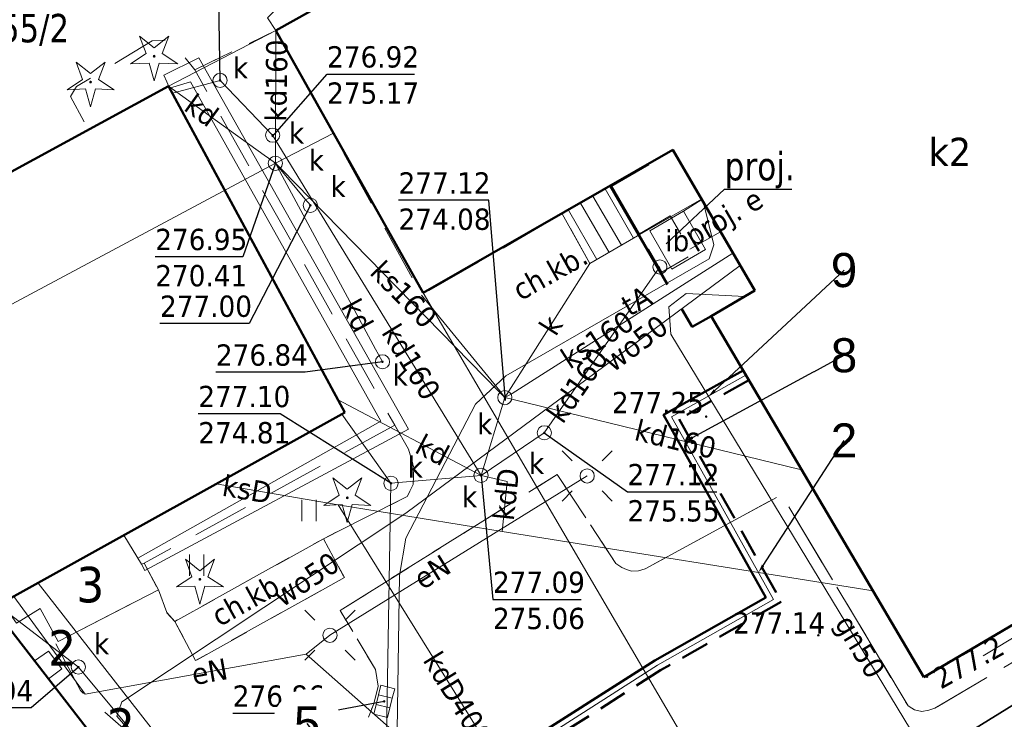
# Model space of a CAD drawing. Header units: metres. Extents: x 7555073 to 7555217, y 5506384 to 5506588.
# Tile 29 of 32: x 7555134 to 7555169, y 5506520 to 5506545. Entities that reach past the tile are written whole.
import ezdxf
from ezdxf import colors
from ezdxf.entities.mleader import LeaderData, LeaderLine
from ezdxf.enums import TextEntityAlignment as Align
from ezdxf.math import Vec2, Vec3

# ---------------------------------------------------------------- set-up
doc = ezdxf.new("R2010")
doc.units = ezdxf.units.M
doc.header["$LTSCALE"] = 2
doc.header["$MEASUREMENT"] = 0
for name, pattern in [('1.0_0.5', [1.5, 1, -0.5]), ('1.5_0.5', [2, 1.5, -0.5]), ('2.0_0.5', [2.5, 2, -0.5]), ('219-500', [0]), ('DASHED', [0.75, 0.5, -0.25])]:
    doc.linetypes.add(name, pattern=pattern)
doc.layers.get('0').update_dxf_attribs({"color": 2, "linetype": 'CONTINUOUS', "lineweight": 5})
for name, color, linetype in [('211-numer działki ewidencyjnej', 7, 'CONTINUOUS'), ('218-kontur użytku gruntowego', 7, 'CONTINUOUS'), ('219-działka ewidencyjna', 7, 'CONTINUOUS'), ('312-budynek ewidencyjny', 7, 'CONTINUOUS'), ('312-oznaczenie budynku ewidencyjnego-Atr117', 7, 'CONTINUOUS'), ('352-schody', 7, 'CONTINUOUS'), ('blok - nawis', 7, 'CONTINUOUS'), ('budowla podziemna - ob. projektowany', 7, 'CONTINUOUS'), ('budowla podziemna - ob. projektowany-Atr17', 7, 'CONTINUOUS'), ('chodnik', 7, 'CONTINUOUS'), ('chodnik-Atr17', 7, 'CONTINUOUS'), ('drzewo iglaste', 7, 'CONTINUOUS'), ('inna budowla', 7, 'CONTINUOUS'), ('inna budowla-Atr17', 7, 'CONTINUOUS'), ('inny rodzaj bloku', 7, 'CONTINUOUS'), ('inny rodzaj bloku-Atr25', 7, 'CONTINUOUS'), ('jezdnia', 7, 'CONTINUOUS'), ('kratka ściekowa', 7, 'CONTINUOUS'), ('latarnia', 7, 'CONTINUOUS'), ('obudowa ochronna przewodu', 7, 'CONTINUOUS'), ('pikieta naturalna', 7, 'CONTINUOUS'), ('pikieta naturalna-Atr2', 7, 'CONTINUOUS'), ('pikieta sztuczna', 7, 'CONTINUOUS'), ('pikieta sztuczna-Atr2', 7, 'CONTINUOUS'), ('podpora (punkt)', 7, 'CONTINUOUS'), ('przewód elektroenergetyczny podziemny', 7, 'CONTINUOUS'), ('przewód elektroenergetyczny podziemny - ob. projektowany', 7, 'CONTINUOUS'), ('przewód elektroenergetyczny podziemny - ob. projektowany-Atr1', 7, 'CONTINUOUS'), ('przewód elektroenergetyczny podziemny-Atr1', 7, 'CONTINUOUS'), ('przewód gazowy', 7, 'CONTINUOUS'), ('przewód gazowy-Atr1', 7, 'CONTINUOUS'), ('przewód kanalizacyjny', 7, 'CONTINUOUS'), ('przewód kanalizacyjny-Atr1', 7, 'CONTINUOUS'), ('przewód telekomunikacyjny podziemny', 7, 'CONTINUOUS'), ('przewód telekomunikacyjny podziemny-Atr1', 7, 'CONTINUOUS'), ('przewód wodociągowy', 7, 'CONTINUOUS'), ('przewód wodociągowy-Atr1', 7, 'CONTINUOUS'), ('rzedna', 7, 'CONTINUOUS'), ('rzedna-Atr2', 7, 'CONTINUOUS'), ('rzedna-Atr3', 7, 'CONTINUOUS'), ('trawnik', 7, 'CONTINUOUS'), ('właz do komory lub kanału - okrągły', 7, 'CONTINUOUS'), ('właz do komory lub kanału - okrągły-Atr17', 7, 'CONTINUOUS'), ('ściana oporowa (linia)', 7, 'CONTINUOUS')]:
    doc.layers.add(name, color=color, linetype=linetype)
doc.layers.add('_Opis ZUD', color=130, linetype='CONTINUOUS', lineweight=30)
doc.layers.add('_Rurociąg', color=6, linetype='CONTINUOUS', lineweight=50)
doc.layers.add('_Os ciepłociągu', color=130, linetype='CONTINUOUS', lineweight=5, plot=False)
doc.styles.add('_Opis ZUD', font='arial.ttf', dxfattribs={"height": 1})
doc.styles.get("Standard").update_dxf_attribs({"font": 'verdana.ttf', "width": 0.75})
doc.linetypes.add('otdn_500', pattern='A,5,0,[21,ksztalty.shx,S=0.5,R=0,X=0,Y=0]', length=5)

# ---------------------------------------------------------------- blocks, each defined once
blk = doc.blocks.new('OP011')
at = {"linetype": 'Continuous', "lineweight": 13}
h = blk.add_hatch(color=0, dxfattribs=at)
edge = h.paths.add_edge_path()
edge.add_arc((0, 0), 0.05, 0, 360)
at = {"color": 0, "linetype": 'Continuous', "lineweight": 13}
for p, q in [((-0.283, 0.093), (-0.512, 0.706)), ((-0.512, 0.706), (0, 0.299)), ((0, 0.299), (0.512, 0.706)), ((0.512, 0.706), (0.283, 0.093)), ((-0.828, -0.268), (-0.283, 0.093)), ((0.283, 0.093), (0.828, -0.268)), ((-0.175, -0.24), (-0.828, -0.268)), ((0, -0.87), (-0.175, -0.24)), ((0.175, -0.24), (0, -0.87)), ((0.828, -0.268), (0.175, -0.24))]:
    blk.add_line(p, q, dxfattribs=at)
blk = doc.blocks.new('PW01')
at = {"linetype": 'Continuous', "lineweight": 13}
h = blk.add_hatch(color=0, dxfattribs=at)
edge = h.paths.add_edge_path()
edge.add_arc((0, 0), 0.045, 0, 360)
blk = doc.blocks.new('US22')
at = {"color": 0, "linetype": 'Continuous', "lineweight": 13}
blk.add_circle((0, 0), 0.25, dxfattribs=at)
blk = doc.blocks.new('SM01')
at = {"color": 0, "linetype": 'Continuous', "lineweight": 13}
for p, q in [((-0.53, 0.531), (-0.883, 0.884)), ((0.531, 0.531), (0.884, 0.884)), ((-0.53, -0.53), (-0.883, -0.883)), ((0.531, -0.53), (0.884, -0.883))]:
    blk.add_line(p, q, dxfattribs=at)
blk.add_circle((0, 0), 0.25, dxfattribs=at)
blk = doc.blocks.new('TU04')
at = {"color": 0, "linetype": 'Continuous', "lineweight": 13}
for p, q in [((0, 0), (0, 0.75)), ((0.5, 0), (0.5, 0.75))]:
    blk.add_line(p, q, dxfattribs=at)
blk = doc.blocks.new('US05')
at = {"color": 0, "linetype": 'Continuous', "lineweight": 13}
for p, q in [((-0.525, -0.25), (-0.525, 0.25)), ((-0.525, 0.25), (-0.175, 0.25)), ((-0.175, -0.25), (-0.175, 0.25)), ((-0.175, 0.25), (0.175, 0.25)), ((0.175, -0.25), (0.175, 0.25)), ((0.175, 0.25), (0.525, 0.25)), ((0.525, -0.25), (0.525, 0.25)), ((-0.525, -0.25), (-0.175, -0.25)), ((-0.175, -0.25), (0.175, -0.25)), ((0.175, -0.25), (0.525, -0.25))]:
    blk.add_line(p, q, dxfattribs=at)
blk = doc.blocks.new('IB04')
at = {"color": 0, "linetype": 'Continuous', "lineweight": 13}
blk.add_circle((0, 0), 0.25, dxfattribs=at)
blk = doc.blocks.new('OPISZUDBLOK')
at = {"linetype": 'Continuous', "transparency": 16777216}
blk.add_wipeout([(1.2, 0), (1.191, 0.15), (1.162, 0.298), (1.116, 0.442), (1.052, 0.578), (0.971, 0.705), (0.875, 0.821), (0.765, 0.925), (0.643, 1.013), (0.511, 1.086), (0.371, 1.141), (0.225, 1.179), (0.075, 1.198), (-0.075, 1.198), (-0.225, 1.179), (-0.371, 1.141), (-0.511, 1.086), (-0.643, 1.013), (-0.765, 0.925), (-0.875, 0.821), (-0.971, 0.705), (-1.052, 0.578), (-1.116, 0.442), (-1.162, 0.298), (-1.191, 0.15), (-1.2, 0), (-1.191, -0.15), (-1.162, -0.298), (-1.116, -0.442), (-1.052, -0.578), (-0.971, -0.705), (-0.875, -0.821), (-0.765, -0.925), (-0.643, -1.013), (-0.511, -1.086), (-0.371, -1.141), (-0.225, -1.179), (-0.075, -1.198), (0.075, -1.198), (0.225, -1.179), (0.371, -1.141), (0.511, -1.086), (0.643, -1.013), (0.765, -0.925), (0.875, -0.821), (0.971, -0.705), (1.052, -0.578), (1.116, -0.442), (1.162, -0.298), (1.191, -0.15)], dxfattribs=at).dxf.layer = '_Opis ZUD'
at = {"layer": '_Opis ZUD', "linetype": 'Continuous', "transparency": 16777216, "style": '_Opis ZUD'}
blk.add_attdef('TEKST', text='', height=1.2, dxfattribs=at).set_placement((0, 0), align=Align.MIDDLE_CENTER)

msp = doc.modelspace()

# ---------------------------------------------------------------- linework, layer by layer
at = {"layer": '218-kontur użytku gruntowego', "color": 7, "linetype": 'Continuous', "lineweight": 18, "flags": 128}
for points in [[(7555147.56, 5506546.94), (7555143.19, 5506544.5)], [(7555143.19, 5506544.5), (7555147.56, 5506546.94)], [(7555143.19, 5506544.5), (7555139.41, 5506542.53)], [(7555139.41, 5506542.53), (7555143.19, 5506544.5)], [(7555139.41, 5506542.53), (7555117.17, 5506530.44)], [(7555117.17, 5506530.44), (7555139.41, 5506542.53)]]:
    msp.add_lwpolyline(points, dxfattribs=at)
at = {"layer": '219-działka ewidencyjna', "color": 7, "linetype": '219-500', "lineweight": 18, "flags": 128}
for points in [[(7555147.56, 5506546.94), (7555143.19, 5506544.5)], [(7555143.19, 5506544.5), (7555139.41, 5506542.53)], [(7555143.19, 5506544.5), (7555148.37, 5506535.26)], [(7555139.41, 5506542.53), (7555117.17, 5506530.44)], [(7555148.37, 5506535.26), (7555166.76, 5506503.85)]]:
    msp.add_lwpolyline(points, dxfattribs=at)
at = {"layer": '312-budynek ewidencyjny', "color": 7, "linetype": 'Continuous', "lineweight": 50, "flags": 128}
for points in [[(7555143.19, 5506544.5), (7555149.69, 5506548.13)], [(7555148.37, 5506535.26), (7555143.19, 5506544.5)], [(7555116.99, 5506530.34), (7555139.41, 5506542.53)], [(7555139.41, 5506542.53), (7555145.61, 5506531.04)], [(7555157.17, 5506540.29), (7555148.37, 5506535.26)], [(7555160.05, 5506535.34), (7555157.17, 5506540.29)], [(7555158.51, 5506534.44), (7555160.05, 5506535.34)], [(7555166.01, 5506521.72), (7555158.51, 5506534.44)], [(7555145.61, 5506531.04), (7555133.55, 5506524.34)], [(7555181.57, 5506530.89), (7555166.01, 5506521.72)], [(7555133.82, 5506523.43), (7555140.35, 5506514.98)]]:
    msp.add_lwpolyline(points, dxfattribs=at)
at = {"layer": '352-schody', "color": 7, "linetype": 'Continuous', "lineweight": 18, "flags": 128}
for points in [[(7555155, 5506539.04), (7555156, 5506537.31), (7555158.18, 5506538.56), (7555157.17, 5506540.29)], [(7555155, 5506539.04), (7555156, 5506537.31), (7555158.18, 5506538.56), (7555157.17, 5506540.29)], [(7555155, 5506539.04), (7555153.27, 5506538.04), (7555154.24, 5506536.29), (7555156, 5506537.31)], [(7555155, 5506539.04), (7555153.27, 5506538.04), (7555154.24, 5506536.29), (7555156, 5506537.31)]]:
    msp.add_lwpolyline(points, close=True, dxfattribs=at)
for points in [[(7555155.353, 5506536.935), (7555154.352, 5506538.666)], [(7555155.785, 5506537.186), (7555154.785, 5506538.916)], [(7555154.92, 5506536.684), (7555153.919, 5506538.415)], [(7555154.487, 5506536.433), (7555153.486, 5506538.165)]]:
    msp.add_lwpolyline(points, dxfattribs=at)
at = {"layer": '_Os ciepłociągu'}
msp.add_lwpolyline([(7555159.739, 5506532.356), (7555157.113, 5506530.887), (7555160.712, 5506524.455), (7555156.63, 5506522.141), (7555151.572, 5506518.914), (7555146.63, 5506515.512), (7555142.643, 5506512.557)], dxfattribs=at)
at = {"layer": '_Rurociąg'}
msp.add_lwpolyline([(7555159.637, 5506532.528), (7555156.841, 5506530.964), (7555160.44, 5506524.531), (7555156.527, 5506522.313), (7555151.462, 5506519.081), (7555146.514, 5506515.674), (7555142.519, 5506512.714)], dxfattribs=at)
at = {"layer": '_Rurociąg', "linetype": 'DASHED'}
msp.add_lwpolyline([(7555159.84, 5506532.184), (7555157.385, 5506530.81), (7555160.983, 5506524.379), (7555156.733, 5506521.97), (7555151.683, 5506518.747), (7555146.746, 5506515.349), (7555142.766, 5506512.399)], dxfattribs=at)
at = {"layer": 'blok - nawis', "color": 7, "linetype": '2.0_0.5', "lineweight": 50, "flags": 128}
msp.add_lwpolyline([(7555154.97, 5506539.01), (7555157.85, 5506534.06), (7555158.51, 5506534.44), (7555160.05, 5506535.34), (7555157.17, 5506540.29)], close=True, dxfattribs=at)
at = {"layer": 'budowla podziemna - ob. projektowany', "color": 7, "linetype": '1.0_0.5', "lineweight": 18, "flags": 128}
msp.add_lwpolyline([(7555155.99, 5506537.34), (7555157.07, 5506537.97), (7555157.86, 5506536.62), (7555156.78, 5506535.99)], close=True, dxfattribs=at)
at = {"layer": 'budowla podziemna - ob. projektowany-Atr17', "color": 7, "flags": 128}
msp.add_lwpolyline([(7555156.93, 5506536.98), (7555158.99, 5506538.91), (7555161.361, 5506538.91)], dxfattribs=at)
at = {"layer": 'chodnik', "color": 7, "linetype": '1.0_0.5', "lineweight": 18, "flags": 128}
for points in [[(7555147.8, 5506558.83), (7555142.2, 5506555.6), (7555140.35, 5506558.63), (7555138, 5506557.6), (7555137.18, 5506556.68), (7555136.16, 5506555.12), (7555130.52, 5506551.77), (7555129.71, 5506551.27), (7555129.17, 5506550.6), (7555128.95, 5506549.94), (7555129, 5506549.11), (7555129.25, 5506548.39), (7555129.66, 5506548.11), (7555131.06, 5506548.07), (7555131.86, 5506547.88), (7555132.13, 5506547.24), (7555132.15, 5506546.63), (7555131.31, 5506546.15), (7555129.72, 5506545.85), (7555128.47, 5506545.44), (7555127.44, 5506544.68), (7555128.2, 5506543.13), (7555129.95, 5506544.08), (7555131.58, 5506544.44), (7555131.61, 5506543.14), (7555132.12, 5506541.33), (7555132.55, 5506539.83), (7555132.98, 5506539.04), (7555136.59, 5506541), (7555135.95, 5506542.17), (7555136.16, 5506542.52), (7555138.83, 5506544.13), (7555139.48, 5506544.17), (7555140.33, 5506543.11), (7555143.19, 5506544.5), (7555142.89, 5506544.94), (7555143.56, 5506545.63), (7555147.17, 5506548.9), (7555146.85, 5506549.98), (7555145.48, 5506551.5), (7555150.36, 5506554.24)], [(7555192.38, 5506506), (7555188.5, 5506503.42), (7555188.34, 5506503.26), (7555188.25, 5506502.96), (7555188.36, 5506502.61), (7555188.56, 5506502.21), (7555192.03, 5506496.6), (7555189.72, 5506495.24), (7555186.26, 5506500.9), (7555185.77, 5506501.51), (7555185.25, 5506502.02), (7555184.64, 5506502.48), (7555183.95, 5506502.92), (7555183.17, 5506503.23), (7555182.44, 5506503.43), (7555181.69, 5506503.58), (7555180.9, 5506503.58), (7555180.24, 5506503.53), (7555179.51, 5506503.41), (7555178.78, 5506503.19), (7555178.1, 5506502.85), (7555177.26, 5506502.39), (7555176.64, 5506501.84), (7555176.18, 5506501.3), (7555175.74, 5506500.72), (7555172.48, 5506494.17), (7555160.23, 5506500.05), (7555162.69, 5506505.19), (7555162.86, 5506505.7), (7555162.98, 5506506.23), (7555162.97, 5506506.68), (7555162.94, 5506507.23), (7555162.87, 5506507.91), (7555162.75, 5506508.43), (7555162.57, 5506508.94), (7555162.39, 5506509.41), (7555162.1, 5506509.93), (7555161.8, 5506510.34), (7555161.35, 5506510.85), (7555160.95, 5506511.18), (7555160.52, 5506511.5), (7555160.08, 5506511.81), (7555159.64, 5506512.04), (7555159.17, 5506512.28), (7555158.6, 5506512.44), (7555158.06, 5506512.58), (7555157.54, 5506512.64), (7555157.04, 5506512.63), (7555146.63, 5506510.83), (7555140.51, 5506518.83), (7555145.45, 5506519.67), (7555145.89, 5506519.81), (7555146.43, 5506520.29), (7555146.63, 5506520.78), (7555146.79, 5506521.41), (7555146.69, 5506522), (7555145.45, 5506524.07), (7555153.09, 5506528.86), (7555155.16, 5506525.73), (7555155.37, 5506525.59), (7555155.53, 5506525.52), (7555155.71, 5506525.46), (7555155.96, 5506525.47), (7555156.19, 5506525.54), (7555160.99, 5506528.15), (7555165.45, 5506520.71), (7555165.68, 5506520.57), (7555165.94, 5506520.52), (7555166.18, 5506520.56), (7555166.39, 5506520.63), (7555179.45, 5506528.3), (7555181.46, 5506529.52), (7555180.9, 5506530.49), (7555166.01, 5506521.72), (7555158.51, 5506534.44), (7555160.05, 5506535.34), (7555158.18, 5506538.56), (7555156, 5506537.31), (7555154.24, 5506536.29), (7555153.27, 5506538.04), (7555148.32, 5506535.18), (7555143.19, 5506544.5), (7555140.33, 5506543.11), (7555147.37, 5506530.6), (7555147.86, 5506529.75), (7555148.04, 5506529.11), (7555148.02, 5506528.51), (7555147.81, 5506528.09), (7555144.86, 5506526.6), (7555145.6, 5506525.23), (7555140.36, 5506522.31), (7555139.63, 5506523.69), (7555139.34, 5506524), (7555139.05, 5506524.8), (7555135.52, 5506522.98), (7555135.43, 5506522.91), (7555136.3, 5506521.25), (7555137.91, 5506519.83), (7555137.74, 5506519.21), (7555137.32, 5506518.9), (7555139.01, 5506516.71), (7555139.47, 5506517.05), (7555139.93, 5506516.43), (7555139.48, 5506516.1), (7555140.35, 5506514.98), (7555140.6, 5506515.16), (7555141.92, 5506513.48), (7555142.36, 5506513.82), (7555142.84, 5506513.19), (7555142.4, 5506512.87), (7555145.67, 5506508.7), (7555146.08, 5506509.01), (7555146.56, 5506508.36), (7555146.17, 5506508.06), (7555147.05, 5506506.94), (7555150.51, 5506509.54), (7555153.33, 5506505.71), (7555155.31, 5506506.98), (7555156.9, 5506504.79), (7555154.97, 5506503.44), (7555158.46, 5506498.68), (7555167.38, 5506486.38), (7555167.53, 5506486.52), (7555169.85, 5506485.45), (7555178.66, 5506485.98), (7555178.6, 5506487.06), (7555178.39, 5506490.39), (7555184.25, 5506490.74), (7555184.46, 5506487.43), (7555184.53, 5506486.34), (7555189.5, 5506486.64), (7555196.34, 5506487.17), (7555197.31, 5506489.04), (7555189.08, 5506502.46), (7555195.07, 5506506.33), (7555194.51, 5506507.28)], [(7555139.63, 5506523.69), (7555140.36, 5506522.31), (7555145.6, 5506525.23), (7555144.86, 5506526.6)]]:
    msp.add_lwpolyline(points, close=True, dxfattribs=at)
at = {"layer": 'inna budowla', "color": 7, "linetype": 'Continuous', "lineweight": 18, "flags": 128}
msp.add_lwpolyline([(7555156.35, 5506537.44), (7555157.13, 5506536.09), (7555158.32, 5506536.78), (7555157.54, 5506538.13)], close=True, dxfattribs=at)
at = {"layer": 'inny rodzaj bloku', "color": 7, "linetype": 'Continuous', "lineweight": 18, "flags": 128}
for points in [[(7555137.83, 5506526.72), (7555138.45, 5506525.7), (7555138.55, 5506525.74), (7555139.05, 5506524.8), (7555135.52, 5506522.98), (7555134.88, 5506524.14), (7555134.05, 5506523.62), (7555133.55, 5506524.34)], [(7555135.65, 5506522.02), (7555135.18, 5506521.67), (7555134.69, 5506522.3), (7555135.18, 5506522.64)]]:
    msp.add_lwpolyline(points, close=True, dxfattribs=at)
at = {"layer": 'jezdnia', "color": 7, "linetype": '1.5_0.5', "lineweight": 18, "flags": 128}
msp.add_lwpolyline([(7555188.25, 5506513.15), (7555188.13, 5506513.5), (7555188.19, 5506513.84), (7555188.34, 5506514.11), (7555188.58, 5506514.36), (7555188.83, 5506514.53), (7555189.88, 5506515.13), (7555188.79, 5506517.02), (7555189.06, 5506517.18), (7555189.34, 5506517.35), (7555187.6, 5506520.31), (7555187.33, 5506520.17), (7555187.04, 5506520.01), (7555186.06, 5506521.66), (7555184.84, 5506520.98), (7555184.5, 5506520.9), (7555184.13, 5506520.9), (7555183.86, 5506520.95), (7555183.6, 5506521.14), (7555179.45, 5506528.3), (7555166.39, 5506520.63), (7555166.18, 5506520.56), (7555165.94, 5506520.52), (7555165.68, 5506520.57), (7555165.45, 5506520.71), (7555160.99, 5506528.15), (7555156.19, 5506525.54), (7555155.96, 5506525.47), (7555155.71, 5506525.46), (7555155.53, 5506525.52), (7555155.37, 5506525.59), (7555155.16, 5506525.73), (7555153.09, 5506528.86), (7555145.45, 5506524.07), (7555146.69, 5506522), (7555146.79, 5506521.41), (7555146.63, 5506520.78), (7555146.43, 5506520.29), (7555145.89, 5506519.81), (7555145.45, 5506519.67), (7555140.51, 5506518.83), (7555146.63, 5506510.83), (7555157.04, 5506512.63), (7555157.54, 5506512.64), (7555158.06, 5506512.58), (7555158.6, 5506512.44), (7555159.17, 5506512.28), (7555159.64, 5506512.04), (7555160.08, 5506511.81), (7555160.52, 5506511.5), (7555160.95, 5506511.18), (7555161.35, 5506510.85), (7555161.8, 5506510.34), (7555162.1, 5506509.93), (7555162.39, 5506509.41), (7555162.57, 5506508.94), (7555162.75, 5506508.43), (7555162.87, 5506507.91), (7555162.94, 5506507.23), (7555162.97, 5506506.68), (7555162.98, 5506506.23), (7555162.86, 5506505.7), (7555162.69, 5506505.19), (7555160.23, 5506500.05), (7555172.48, 5506494.17), (7555175.74, 5506500.72), (7555176.18, 5506501.3), (7555176.64, 5506501.84), (7555177.26, 5506502.39), (7555178.1, 5506502.85), (7555178.78, 5506503.19), (7555179.51, 5506503.41), (7555180.24, 5506503.53), (7555180.9, 5506503.58), (7555181.69, 5506503.58), (7555182.44, 5506503.43), (7555183.17, 5506503.23), (7555183.95, 5506502.92), (7555184.64, 5506502.48), (7555185.25, 5506502.02), (7555185.77, 5506501.51), (7555186.26, 5506500.9), (7555189.72, 5506495.24), (7555192.03, 5506496.6), (7555188.56, 5506502.21), (7555188.36, 5506502.61), (7555188.25, 5506502.96), (7555188.34, 5506503.26), (7555188.5, 5506503.42), (7555192.38, 5506506)], close=True, dxfattribs=at)
at = {"layer": 'obudowa ochronna przewodu', "color": 7, "linetype": 'Continuous', "lineweight": 35, "flags": 128}
msp.add_lwpolyline([(7555150.76, 5506508.3), (7555153.18, 5506509.38), (7555153.94, 5506509.58), (7555154.59, 5506509.96), (7555161.08, 5506514.87), (7555167.39, 5506519.66), (7555178.31, 5506526.41), (7555178.95, 5506526.81), (7555179.51, 5506527.34), (7555181.48, 5506528.77), (7555183.38, 5506530.58), (7555185.55, 5506532.74), (7555185.94, 5506533.05)], dxfattribs=at)
at = {"layer": 'przewód elektroenergetyczny podziemny', "color": 7, "linetype": 'Continuous', "lineweight": 18, "flags": 128}
for points in [[(7555157.54, 5506538.13), (7555158.19, 5506538.54)], [(7555144.25, 5506522.54), (7555145.09, 5506523.2), (7555154.15, 5506528.81)], [(7555133.96, 5506524.57), (7555136.47, 5506521.13), (7555144.25, 5506522.54)], [(7555144.25, 5506522.54), (7555150.5, 5506517.02), (7555157.8, 5506510.84)]]:
    msp.add_lwpolyline(points, dxfattribs=at)
at = {"layer": 'przewód elektroenergetyczny podziemny - ob. projektowany', "color": 7, "linetype": '1.5_0.5', "lineweight": 18, "flags": 128}
for points in [[(7555168.1, 5506522.48), (7555169.48, 5506523.31), (7555170.31, 5506523.82), (7555171.57, 5506524.54), (7555172.67, 5506525.2), (7555175.29, 5506526.71), (7555176.36, 5506527.35), (7555177.49, 5506528.03), (7555178.36, 5506528.52), (7555179.4, 5506529.12), (7555180.2, 5506529.61), (7555181.85, 5506530.41), (7555181.97, 5506531.15), (7555181.38, 5506532.2), (7555180.55, 5506533.4), (7555180.1, 5506534.25), (7555179.17, 5506536.04), (7555178.53, 5506537.11), (7555177.35, 5506538.94), (7555176.87, 5506539.77), (7555175.9, 5506541.49), (7555175.41, 5506542.35), (7555174.55, 5506544), (7555174.1, 5506544.76), (7555174.16, 5506545.45), (7555173.56, 5506546.5), (7555173.18, 5506546.4), (7555172.69, 5506547.22), (7555172.84, 5506547.71), (7555172.17, 5506548.86), (7555171.85, 5506548.67), (7555171.31, 5506549.42), (7555170.05, 5506551.99), (7555169.45, 5506553.03), (7555169.6, 5506553.65), (7555169.02, 5506554.61), (7555168.51, 5506554.45), (7555168.05, 5506555.25), (7555168.21, 5506555.58), (7555167.54, 5506556.72), (7555167.15, 5506556.82)], [(7555157.76, 5506536.79), (7555158.84, 5506537.41)]]:
    msp.add_lwpolyline(points, dxfattribs=at)
at = {"layer": 'przewód gazowy', "color": 7, "linetype": 'Continuous', "lineweight": 18, "flags": 128}
msp.add_lwpolyline([(7555168.01, 5506515.63), (7555165.97, 5506519.17), (7555157.1, 5506533.8), (7555157.03, 5506534.77), (7555157.64, 5506535.24), (7555159.7, 5506535.13)], dxfattribs=at)
at = {"layer": 'przewód kanalizacyjny', "color": 7, "linetype": 'Continuous', "lineweight": 18, "flags": 128}
for points in [[(7555143.17, 5506539.82), (7555143.17, 5506540.12), (7555143.19, 5506544.5)], [(7555143.17, 5506539.82), (7555142.93, 5506540), (7555142.77, 5506540.11), (7555139.41, 5506542.53)], [(7555139.54, 5506542.29), (7555141.22, 5506542.74)], [(7555141.22, 5506542.74), (7555143.07, 5506540.81), (7555150.41, 5506528.83)], [(7555143.17, 5506539.82), (7555145.22, 5506540.88)], [(7555113.22, 5506523.81), (7555143.17, 5506539.82)], [(7555143.17, 5506539.82), (7555143.31, 5506539.55), (7555143.41, 5506539.38), (7555146.7, 5506533.27), (7555146.8, 5506533.09), (7555146.94, 5506532.83)], [(7555144.4, 5506538.34), (7555144.21, 5506538.57), (7555143.36, 5506539.59), (7555143.17, 5506539.82)], [(7555151.25, 5506531.57), (7555151.04, 5506531.78), (7555143.38, 5506539.61), (7555143.17, 5506539.82)], [(7555151.25, 5506531.57), (7555151.51, 5506531.71), (7555159.28, 5506536.66)], [(7555154.24, 5506536.29), (7555151.25, 5506531.57)], [(7555156.71, 5506536.17), (7555152.64, 5506530.33)], [(7555148.32, 5506535.18), (7555151.07, 5506531.81), (7555151.25, 5506531.57)], [(7555150.41, 5506528.83), (7555145.36, 5506531.5)], [(7555150.41, 5506528.83), (7555151.25, 5506531.57)], [(7555161.7, 5506529.02), (7555151.54, 5506531.5), (7555151.25, 5506531.57)], [(7555147.24, 5506528.55), (7555145.51, 5506530.98)], [(7555150.41, 5506528.83), (7555152.64, 5506530.33)], [(7555150.41, 5506528.83), (7555147.24, 5506528.55)], [(7555151.15, 5506526.85), (7555151.31, 5506528.37), (7555151.33, 5506528.62), (7555150.41, 5506528.83)], [(7555147.24, 5506528.55), (7555146.94, 5506511.41), (7555146.94, 5506511.22), (7555146.95, 5506508.63), (7555141.28, 5506515.97), (7555141.1, 5506516.22), (7555140.98, 5506516.38), (7555136.23, 5506522.08)], [(7555141.08, 5506528.53), (7555145.38, 5506527.79)], [(7555160.62, 5506503.28), (7555145.38, 5506527.79)], [(7555164.22, 5506524.76), (7555151.15, 5506526.85), (7555145.38, 5506527.79)], [(7555133.84, 5506523.92), (7555136.23, 5506522.08)]]:
    msp.add_lwpolyline(points, dxfattribs=at)
at = {"layer": 'przewód telekomunikacyjny podziemny', "color": 7, "linetype": 'Continuous', "lineweight": 18, "flags": 128}
for points in [[(7555158.25, 5506538.43), (7555158.61, 5506536.95), (7555158.44, 5506536.45), (7555151.29, 5506532.34)], [(7555185.94, 5506533.05), (7555185.55, 5506532.74), (7555183.38, 5506530.58), (7555181.48, 5506528.77), (7555179.51, 5506527.34), (7555178.95, 5506526.81), (7555178.31, 5506526.41), (7555167.39, 5506519.66), (7555161.08, 5506514.87), (7555154.59, 5506509.96), (7555153.94, 5506509.58)], [(7555151.29, 5506532.34), (7555150.22, 5506531.34), (7555147.76, 5506526.62), (7555147.54, 5506525.3), (7555147.38, 5506514.39), (7555148.27, 5506510.96), (7555149.83, 5506509.03)]]:
    msp.add_lwpolyline(points, dxfattribs=at)
at = {"layer": 'przewód wodociągowy', "color": 7, "linetype": 'Continuous', "lineweight": 18, "flags": 128}
for points in [[(7555159.54, 5506536.22), (7555147.76, 5506527.5), (7555137.76, 5506520.86), (7555137.59, 5506520.35), (7555146.82, 5506509.74)], [(7555147.1, 5506509.39), (7555142.02, 5506515.81), (7555134.81, 5506525.04)]]:
    msp.add_lwpolyline(points, dxfattribs=at)
at = {"layer": 'rzedna-Atr2', "color": 7, "flags": 128}
for points in [[(7555141.22, 5506542.74), (7555141.16, 5506546.23), (7555138.014, 5506546.23)], [(7555143.05, 5506540.75), (7555144.99, 5506542.96), (7555148.072, 5506542.96)], [(7555143.17, 5506539.82), (7555142.02, 5506536.53), (7555138.938, 5506536.53)], [(7555144.4, 5506538.34), (7555142.24, 5506534.18), (7555139.105, 5506534.18)], [(7555151.27, 5506531.47), (7555150.68, 5506538.52), (7555147.507, 5506538.52)], [(7555146.94, 5506532.83), (7555144.22, 5506532.46), (7555141.074, 5506532.46)], [(7555147.24, 5506528.55), (7555143.34, 5506531), (7555140.454, 5506531)], [(7555152.64, 5506530.33), (7555155.57, 5506528.25), (7555158.716, 5506528.25)], [(7555150.41, 5506528.83), (7555150.83, 5506524.46), (7555153.939, 5506524.46)], [(7555136.23, 5506522.08), (7555134.57, 5506520.64), (7555131.398, 5506520.64)], [(7555147, 5506520.87), (7555144.75, 5506520.45), (7555141.668, 5506520.45)]]:
    msp.add_lwpolyline(points, dxfattribs=at)
at = {"layer": 'trawnik', "color": 7, "linetype": '1.0_0.5', "lineweight": 18, "flags": 128}
msp.add_lwpolyline([(7555147.37, 5506530.6), (7555138.55, 5506525.74), (7555139.05, 5506524.8), (7555139.34, 5506524), (7555139.63, 5506523.69), (7555144.86, 5506526.6), (7555147.81, 5506528.09), (7555148.02, 5506528.51), (7555148.04, 5506529.11), (7555147.86, 5506529.75)], close=True, dxfattribs=at)
at = {"layer": 'ściana oporowa (linia)', "color": 0, "lineweight": 18}
for p, q in [((7555139.242, 5506542.92), (7555140.475, 5506543.535)), ((7555140.475, 5506543.535), (7555147.855, 5506530.462)), ((7555139.242, 5506542.92), (7555139.34, 5506542.69)), ((7555147.855, 5506530.462), (7555138.57, 5506525.481)), ((7555138.57, 5506525.481), (7555138.45, 5506525.7))]:
    msp.add_line(p, q, dxfattribs=at)
at = {"layer": 'ściana oporowa (linia)', "color": 0, "linetype": 'otdn_500', "lineweight": 18}
for p, q in [((7555139.438, 5506542.46), (7555139.34, 5506542.69)), ((7555139.438, 5506542.46), (7555140.185, 5506542.685)), ((7555140.185, 5506542.685), (7555146.885, 5506530.738)), ((7555146.885, 5506530.738), (7555138.33, 5506525.919)), ((7555138.33, 5506525.919), (7555138.45, 5506525.7))]:
    msp.add_line(p, q, dxfattribs=at)

# ---------------------------------------------------------------- block references
at = {"layer": 'drzewo iglaste', "color": 7, "linetype": 'Continuous', "lineweight": 18}
for p in [(7555138.9, 5506543.59), (7555136.66, 5506542.68), (7555145.7, 5506528.04), (7555140.51, 5506525.17)]:
    msp.add_blockref('OP011', p, dxfattribs=at)
at = {"layer": 'kratka ściekowa', "color": 7, "linetype": 'Continuous', "lineweight": 18, "rotation": 75.947}
msp.add_blockref('US05', (7555147, 5506520.87), dxfattribs=at)
at = {"layer": 'latarnia', "color": 7, "linetype": 'Continuous', "lineweight": 18}
for p in [(7555154.15, 5506528.81), (7555145.09, 5506523.2)]:
    msp.add_blockref('SM01', p, dxfattribs=at)
at = {"layer": 'pikieta naturalna', "color": 7, "linetype": 'Continuous', "lineweight": 13}
msp.add_blockref('PW01', (7555166.12, 5506521.74), dxfattribs=at)
at = {"layer": 'pikieta sztuczna', "color": 7, "linetype": 'Continuous', "lineweight": 13}
for p in [(7555158.34, 5506530.9), (7555162.29, 5506523.2)]:
    msp.add_blockref('PW01', p, dxfattribs=at)
at = {"layer": 'podpora (punkt)', "color": 7, "linetype": 'Continuous', "lineweight": 18, "rotation": 30.963}
msp.add_blockref('IB04', (7555156.71, 5506536.17), dxfattribs=at)
at = {"layer": 'rzedna', "color": 7, "linetype": 'Continuous', "lineweight": 18}
for p, rotation in [((7555141.22, 5506542.74), 0.08799999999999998), ((7555143.07, 5506540.81), 0.123), ((7555143.17, 5506539.82), 359.977), ((7555144.4, 5506538.34), 359.918), ((7555146.94, 5506532.83), 0.016), ((7555151.25, 5506531.57), 0.104), ((7555152.64, 5506530.33), 0.061), ((7555150.41, 5506528.83), 0.103), ((7555147.24, 5506528.55), 359.926), ((7555136.23, 5506522.08), 359.924), ((7555147, 5506520.87), 359.974)]:
    msp.add_blockref('PW01', p, dxfattribs=dict(at, rotation=rotation))
at = {"layer": 'trawnik', "color": 7, "linetype": 'Continuous', "lineweight": 18}
for p in [(7555144.105, 5506527.221), (7555140.149, 5506525.289)]:
    msp.add_blockref('TU04', p, dxfattribs=at)
at = {"layer": 'właz do komory lub kanału - okrągły', "color": 7, "linetype": 'Continuous', "lineweight": 18}
for p, rotation in [((7555141.22, 5506542.74), 359.512), ((7555143.07, 5506540.81), 0.764), ((7555143.17, 5506539.82), 359.993), ((7555144.4, 5506538.34), 359.592), ((7555146.94, 5506532.83), 359.784), ((7555151.25, 5506531.57), 359.992), ((7555152.64, 5506530.33), 0.003), ((7555150.41, 5506528.83), 0.057), ((7555147.24, 5506528.55), 0.043), ((7555136.23, 5506522.08), 0.144)]:
    msp.add_blockref('US22', p, dxfattribs=dict(at, rotation=rotation))

# ---------------------------------------------------------------- texts
at = {"layer": '211-numer działki ewidencyjnej', "color": 7, "linetype": 'Continuous', "lineweight": 18, "width": 0.79}
msp.add_text('2255/2', height=1, dxfattribs=at).set_placement((7555132.09, 5506544.08))
at = {"layer": '312-oznaczenie budynku ewidencyjnego-Atr117', "color": 7, "width": 0.9}
msp.add_text('k2', height=1, dxfattribs=at).set_placement((7555166.92, 5506540.22), align=Align.MIDDLE_CENTER)
at = {"layer": 'budowla podziemna - ob. projektowany-Atr17', "color": 7, "width": 0.8}
msp.add_text('proj.', height=1, dxfattribs=at).set_placement((7555158.99, 5506538.92), align=Align.BOTTOM_LEFT)
at = {"layer": 'chodnik-Atr17', "color": 7, "width": 0.9}
msp.add_text('ch.kb.', height=0.75, rotation=29.302, dxfattribs=at).set_placement((7555151.8, 5506534.96))
msp.add_text('ch.kb.', height=0.75, rotation=29.302, dxfattribs=at).set_placement((7555151.8, 5506534.96))
msp.add_text('ch.kb.', height=0.75, rotation=29.302, dxfattribs=at).set_placement((7555151.8, 5506534.96))
msp.add_text('ch.kb.', height=0.75, rotation=29.302, dxfattribs=at).set_placement((7555151.8, 5506534.96))
msp.add_text('ch.kb.', height=0.75, rotation=29.302, dxfattribs=at).set_placement((7555151.8, 5506534.96))
msp.add_text('ch.kb.', height=0.75, rotation=29.302, dxfattribs=at).set_placement((7555151.8, 5506534.96))
msp.add_text('ch.kb.', height=0.75, rotation=29.302, dxfattribs=at).set_placement((7555151.8, 5506534.96))
msp.add_text('ch.kb.', height=0.75, rotation=29.091, dxfattribs=at).set_placement((7555140.83, 5506524.14), align=Align.TOP_LEFT)
at = {"layer": 'inna budowla-Atr17', "color": 7, "width": 0.9}
msp.add_text('ib', height=0.75, dxfattribs=at).set_placement((7555156.9, 5506536.72))
at = {"layer": 'inny rodzaj bloku-Atr25', "color": 7, "width": 0.9}
for s, p in [('3', (7555136.16, 5506524.36)), ('2', (7555135.17, 5506522.13)), ('2', (7555137.24, 5506519.38))]:
    msp.add_text(s, height=1.25, dxfattribs=at).set_placement(p)
at = {"layer": 'pikieta naturalna-Atr2', "color": 7, "width": 0.9}
msp.add_text('277.2', height=0.75, rotation=29.216, dxfattribs=at).set_placement((7555166.6, 5506521.28))
at = {"layer": 'pikieta sztuczna-Atr2', "color": 7, "width": 0.9}
for s, p in [('277.25', (7555155.02, 5506531.02)), ('277.14', (7555159.29, 5506523.26))]:
    msp.add_text(s, height=0.75, dxfattribs=at).set_placement(p)
at = {"layer": 'przewód elektroenergetyczny podziemny - ob. projektowany-Atr1', "color": 7, "width": 0.9}
msp.add_text('proj. e', height=0.75, rotation=30.15, dxfattribs=at).set_placement((7555157.87, 5506536.85))
at = {"layer": 'przewód elektroenergetyczny podziemny-Atr1', "color": 7, "width": 0.9}
for rotation, p in [(31.766, (7555148.15, 5506525.1)), (10.2, (7555140.23, 5506521.81))]:
    msp.add_text('eN', height=0.75, rotation=rotation, dxfattribs=at).set_placement(p, align=Align.MIDDLE_LEFT)
at = {"layer": 'przewód gazowy-Atr1', "color": 7, "width": 0.9}
msp.add_text('gn50', height=0.75, rotation=301.227, dxfattribs=at).set_placement((7555163.16, 5506523.81), align=Align.MIDDLE_LEFT)
at = {"layer": 'przewód kanalizacyjny-Atr1', "color": 7, "width": 0.9}
for s, rotation, p in [('kd160', 89.145, (7555143.18, 5506541.29)), ('kd', 324.237, (7555140.12, 5506542.02)), ('ks160', 314.397, (7555146.72, 5506536.2)), ('kd', 298.474, (7555145.79, 5506534.96)), ('kd160', 301.551, (7555147.2, 5506534.06)), ('k', 57.647, (7555152.72, 5506533.89)), ('ks160', 32.735, (7555153.33, 5506532.86)), ('kd160', 55.127, (7555152.98, 5506530.82)), ('kd160', 346.297, (7555155.86, 5506530.45)), ('kd', 332.281, (7555148.21, 5506529.99)), ('ksD', 350.235, (7555141.32, 5506528.49)), ('kdD', 83.99, (7555151.19, 5506527.25)), ('kdD400', 301.551, (7555148.66, 5506522.52))]:
    msp.add_text(s, height=0.75, rotation=rotation, dxfattribs=at).set_placement(p, align=Align.MIDDLE_LEFT)
at = {"layer": 'przewód telekomunikacyjny podziemny-Atr1', "color": 7, "width": 0.9}
msp.add_text('tA', height=0.75, rotation=29.891, dxfattribs=at).set_placement((7555155.45, 5506534.73), align=Align.MIDDLE_LEFT)
at = {"layer": 'przewód wodociągowy-Atr1', "color": 7, "width": 0.9}
for rotation, p in [(36.51, (7555154.84, 5506532.74)), (33.584, (7555143.21, 5506524.48))]:
    msp.add_text('wo50', height=0.75, rotation=rotation, dxfattribs=at).set_placement(p, align=Align.MIDDLE_LEFT)
at = {"layer": 'rzedna-Atr2', "color": 7, "width": 0.9}
for s, p in [('276.92', (7555144.99, 5506542.968)), ('277.12', (7555147.507, 5506538.527)), ('276.95', (7555138.938, 5506536.538)), ('277.00', (7555139.105, 5506534.188)), ('276.84', (7555141.074, 5506532.468)), ('277.10', (7555140.454, 5506531.008)), ('277.12', (7555155.57, 5506528.258)), ('277.09', (7555150.83, 5506524.468)), ('277.04', (7555131.398, 5506520.647)), ('276.86', (7555141.668, 5506520.458))]:
    msp.add_text(s, height=0.75, dxfattribs=at).set_placement(p, align=Align.BOTTOM_LEFT)
at = {"layer": 'rzedna-Atr3', "color": 7, "width": 0.9}
for s, p in [('275.17', (7555144.99, 5506541.692)), ('274.08', (7555147.507, 5506537.252)), ('270.41', (7555138.938, 5506535.263)), ('274.81', (7555140.454, 5506529.732)), ('275.55', (7555155.57, 5506526.982)), ('275.06', (7555150.83, 5506523.192))]:
    msp.add_text(s, height=0.75, dxfattribs=at).set_placement(p, align=Align.BOTTOM_LEFT)
at = {"layer": 'właz do komory lub kanału - okrągły-Atr17', "color": 7, "width": 0.9}
for p in [(7555141.67, 5506542.81), (7555143.65, 5506540.51), (7555145.11, 5506538.63), (7555147.3, 5506531.99), (7555150.28, 5506530.27), (7555152.1, 5506528.88), (7555147.83, 5506528.75), (7555149.74, 5506527.7), (7555136.78, 5506522.53)]:
    msp.add_text('k', height=0.75, dxfattribs=at).set_placement(p)
msp.add_text('k', height=0.75, dxfattribs=at).set_placement((7555144.35, 5506539.93), align=Align.MIDDLE_LEFT)

# ---------------------------------------------------------------- leaders
at = {"layer": '_Opis ZUD', "linetype": 'Continuous'}
ml = msp.add_multileader_block('Standard', dxfattribs=at)
ml.set_content('OPISZUDBLOK', color=256)
ml.set_attribute('TEKST', '9', width=0)
ml.set_leader_properties(linetype='ByLayer', lineweight=-1)
ml.build(insert=Vec2(0, 0))
ml.multileader.update_dxf_attribs({"has_dogleg": 0, "dogleg_length": 1, "arrow_head_size": 0.3, "block_connection_type": 1})
ctx = ml.context
ctx.base_point, ctx.char_height, ctx.arrow_head_size, ctx.landing_gap_size, ctx.plane_origin = Vec3(7555163.194, 5506536.06), 1.5, 0.3, 0.2, Vec3(7555163.194, 5506536.06)
ctx.attachment_type = 1
notes = []
notes.append((ctx, [(0, (1, 1, 0), (7555162.194, 5506536.06), (1, 0), 1, [(0, [(7555158.422, 5506531.619)], 256, [])])]))
ctx.block.insert = Vec3(7555163.194, 5506536.06)
ml = msp.add_multileader_block('Standard', dxfattribs=at)
ml.set_content('OPISZUDBLOK', color=256)
ml.set_attribute('TEKST', '8', width=0)
ml.set_leader_properties(linetype='ByLayer', lineweight=-1)
ml.build(insert=Vec2(0, 0))
ml.multileader.update_dxf_attribs({"has_dogleg": 0, "dogleg_length": 1, "arrow_head_size": 0.3, "block_connection_type": 1})
ctx = ml.context
ctx.base_point, ctx.char_height, ctx.arrow_head_size, ctx.landing_gap_size, ctx.plane_origin = Vec3(7555163.194, 5506533.06), 1.5, 0.3, 0.2, Vec3(7555163.194, 5506533.06)
ctx.attachment_type = 1
notes.append((ctx, [(0, (1, 1, 0), (7555162.194, 5506533.06), (1, 0), 1, [(0, [(7555157.597, 5506530.021)], 256, [])])]))
ctx.block.insert = Vec3(7555163.194, 5506533.06)
ml = msp.add_multileader_block('Standard', dxfattribs=at)
ml.set_content('OPISZUDBLOK', color=256)
ml.set_attribute('TEKST', '2', width=0)
ml.set_leader_properties(linetype='ByLayer', lineweight=-1)
ml.build(insert=Vec2(0, 0))
ml.multileader.update_dxf_attribs({"has_dogleg": 0, "dogleg_length": 1, "arrow_head_size": 0.3, "block_connection_type": 1})
ctx = ml.context
ctx.base_point, ctx.char_height, ctx.arrow_head_size, ctx.landing_gap_size, ctx.plane_origin = Vec3(7555163.194, 5506530.06), 1.5, 0.3, 0.2, Vec3(7555163.993, 5506527.366)
ctx.attachment_type = 1
notes.append((ctx, [(0, (1, 1, 0), (7555162.194, 5506530.06), (1, 0), 1, [(0, [(7555160.18, 5506525.406)], 256, [])])]))
ctx.block.insert = Vec3(7555163.194, 5506530.06)
ml = msp.add_multileader_block('Standard', dxfattribs=at)
ml.set_content('OPISZUDBLOK', color=256)
ml.set_attribute('TEKST', '5', width=0)
ml.set_leader_properties(linetype='ByLayer', lineweight=-1)
ml.build(insert=Vec2(0, 0))
ml.multileader.update_dxf_attribs({"has_dogleg": 0, "dogleg_length": 1, "arrow_head_size": 0.3, "block_connection_type": 1})
ctx = ml.context
ctx.base_point, ctx.char_height, ctx.arrow_head_size, ctx.landing_gap_size, ctx.plane_origin = Vec3(7555146.686, 5506520.095), 1.5, 0.3, 0.2, Vec3(7555144.286, 5506520.095)
ctx.attachment_type = 1
notes.append((ctx, [(0, (1, 1, 0), (7555145.286, 5506520.095), (-1, 0), 1, [(0, [(7555147.404, 5506516.045)], 256, [])])]))
ctx.block.insert = Vec3(7555144.286, 5506520.095)
for ctx, leaders in notes:
    for number, flags, end, landing, length, lines in leaders:
        leader = LeaderData()
        leader.index, (leader.has_last_leader_line, leader.has_dogleg_vector, leader.attachment_direction) = number, flags
        leader.last_leader_point, leader.dogleg_vector, leader.dogleg_length = Vec3(end), Vec3(landing), length
        for number, points, colour, breaks in lines:
            line = LeaderLine()
            line.index, line.vertices, line.color, line.breaks = number, Vec3.list(points), colors.encode_raw_color(colour), breaks
            leader.lines.append(line)
        ctx.leaders.append(leader)

doc.saveas('drawing.dxf')
